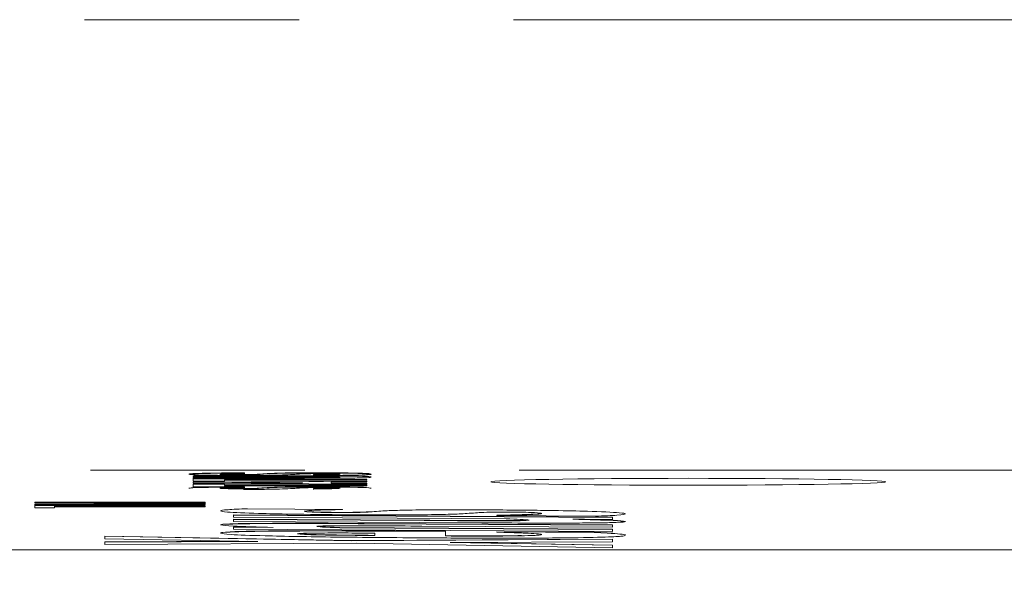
# Model space of a CAD drawing. Header units: inches. Extents: x 0.8 to 33.2, y 0.3 to 21.8.
# Tile 20 of 49: x 6.303 to 6.763, y 11.845 to 12.11. Entities that reach past the tile are written whole.
import ezdxf

# ---------------------------------------------------------------- set-up
doc = ezdxf.new("R2010")
doc.units = ezdxf.units.IN
doc.header["$MEASUREMENT"] = 0
doc.linetypes.add('PHANTOM', pattern=[0.5, 0.25, -0.05, 0.05, -0.05, 0.05, -0.05])
doc.styles.add('SLDTEXTSTYLE0', font='TXT', dxfattribs={"width": 0.75})
doc.dimstyles.new('SLDDIMSTYLE0', dxfattribs={"dimtxt": 0.16, "dimasz": 0.18, "dimexe": 0, "dimexo": 0.0625, "dimgap": 0.04, "dimtad": 0, "dimtih": 1, "dimtoh": 1, "dimzin": 12, "dimdsep": 46, "dimtxsty": 'SLDTEXTSTYLE0', "dimsah": 1, "dimcen": 0.09, "dimadec": 0, "dimazin": 0, "dimtfac": 1, "dimtofl": 0, "dimtmove": 0, "dimatfit": 3, "dimfxl": 1, "dimtolj": 1, "dimtzin": 12, "dimarcsym": 0})

# ---------------------------------------------------------------- blocks, each defined once
blk = doc.blocks.new('*D27')
at = {"color": 7, "linetype": 'Continuous', "lineweight": 0}
for p, q in [((6.08216, 11.85272), (6.08216, 11.0347)), ((12.87364, 11.85272), (12.87364, 11.0347)), ((6.08216, 11.1547), (9.20859, 11.1547)), ((12.87364, 11.1547), (9.74721, 11.1547))]:
    blk.add_line(p, q, dxfattribs=at)
for points in [[(6.08216, 11.1547), (6.26216, 11.12345), (6.26216, 11.18595)], [(12.87364, 11.1547), (12.69364, 11.18595), (12.69364, 11.12345)]]:
    blk.add_solid(points, dxfattribs=at)
at = {"color": 7, "linetype": 'Continuous', "lineweight": 0, "insert": (9.27109, 11.23213), "char_height": 0.16, "attachment_point": 1, "style": 'SLDTEXTSTYLE0'}
blk.add_mtext('6.79', dxfattribs=at)

msp = doc.modelspace()

# ---------------------------------------------------------------- linework, layer by layer
at = {"color": 7, "linetype": 'PHANTOM', "lineweight": 0}
for p, q in [((12.78376, 12.10984), (6.17203, 12.10984)), ((12.78651, 11.89987), (6.16929, 11.89987))]:
    msp.add_line(p, q, dxfattribs=at)
at = {"color": 7, "linetype": 'Continuous', "lineweight": 15}
for p, q in [((6.40831, 11.89844), (6.40831, 11.89854)), ((6.40831, 11.89844), (6.40831, 11.89815)), ((6.42633, 11.89838), (6.42633, 11.89848)), ((6.44273, 11.89848), (6.44273, 11.89858)), ((6.38238, 11.8979), (6.38238, 11.898)), ((6.38446, 11.89724), (6.43479, 11.89724)), ((6.38446, 11.89714), (6.38446, 11.89724)), ((6.38446, 11.89714), (6.43479, 11.89714)), ((6.38446, 11.89685), (6.38446, 11.89714)), ((6.43548, 11.89685), (6.38446, 11.89685)), ((6.38446, 11.89639), (6.43548, 11.89639)), ((6.38446, 11.89629), (6.38446, 11.89639)), ((6.38446, 11.896), (6.38446, 11.89629)), ((6.38446, 11.89629), (6.43548, 11.89629)), ((6.43479, 11.896), (6.38446, 11.896)), ((6.38446, 11.89592), (6.39898, 11.89592)), ((6.38446, 11.89582), (6.38446, 11.89592)), ((6.38446, 11.8947), (6.38446, 11.89582)), ((6.38446, 11.89582), (6.39898, 11.89582)), ((6.38446, 11.89423), (6.46535, 11.89473)), ((6.39898, 11.8947), (6.38446, 11.8947)), ((6.38446, 11.89413), (6.46535, 11.89462)), ((6.38446, 11.89413), (6.38446, 11.89423)), ((6.38446, 11.89378), (6.38446, 11.89413)), ((6.46535, 11.89329), (6.38446, 11.89378)), ((6.39898, 11.89582), (6.39898, 11.89592)), ((6.39898, 11.89582), (6.39898, 11.89541)), ((6.39898, 11.89551), (6.46535, 11.89551)), ((6.39898, 11.89541), (6.46535, 11.89541)), ((6.39898, 11.89512), (6.39898, 11.8947)), ((6.46535, 11.89512), (6.39898, 11.89512)), ((6.43527, 11.89414), (6.40244, 11.89395)), ((6.40244, 11.89395), (6.40244, 11.89395)), ((6.40244, 11.89395), (6.43527, 11.89376)), ((6.40727, 11.89765), (6.40727, 11.89775)), ((6.4108, 11.894), (6.43527, 11.89386)), ((6.4127, 11.89772), (6.4127, 11.89782)), ((6.41722, 11.89798), (6.41722, 11.89808)), ((6.43479, 11.89714), (6.43479, 11.89724)), ((6.43527, 11.89376), (6.43527, 11.89414)), ((6.43548, 11.89629), (6.43548, 11.89639)), ((6.44046, 11.89763), (6.44046, 11.89773)), ((6.44046, 11.89735), (6.44046, 11.89763)), ((6.46535, 11.89431), (6.44876, 11.89422)), ((6.44876, 11.89422), (6.44876, 11.89368)), ((6.44876, 11.89378), (6.46535, 11.89369)), ((6.44876, 11.89368), (6.46535, 11.89359)), ((6.46535, 11.89541), (6.46535, 11.89551)), ((6.46535, 11.89541), (6.46535, 11.89512)), ((6.46535, 11.89462), (6.46535, 11.89473)), ((6.46535, 11.89462), (6.46535, 11.89431)), ((6.46535, 11.89359), (6.46535, 11.89369)), ((6.46535, 11.89359), (6.46535, 11.89329)), ((6.46742, 11.89791), (6.46742, 11.89801)), ((6.38446, 11.89332), (6.39898, 11.89332)), ((6.38446, 11.89322), (6.38446, 11.89332)), ((6.38446, 11.89209), (6.38446, 11.89322)), ((6.38446, 11.89322), (6.39898, 11.89322)), ((6.39898, 11.89209), (6.38446, 11.89209)), ((6.39898, 11.89322), (6.39898, 11.89332)), ((6.39898, 11.89322), (6.39898, 11.8928)), ((6.39898, 11.8929), (6.46535, 11.8929)), ((6.39898, 11.8928), (6.46535, 11.8928)), ((6.39898, 11.89251), (6.39898, 11.89209)), ((6.46535, 11.89251), (6.39898, 11.89251)), ((6.40727, 11.89113), (6.40727, 11.89123)), ((6.40831, 11.89193), (6.40831, 11.89203)), ((6.40831, 11.89193), (6.40831, 11.89164)), ((6.4127, 11.8912), (6.4127, 11.8913)), ((6.42633, 11.89186), (6.42633, 11.89196)), ((6.44046, 11.89112), (6.44046, 11.89122)), ((6.44046, 11.89083), (6.44046, 11.89112)), ((6.44273, 11.89197), (6.44273, 11.89207)), ((6.46535, 11.8928), (6.46535, 11.8929)), ((6.46535, 11.8928), (6.46535, 11.89251)), ((6.3105, 11.88494), (6.39004, 11.88494)), ((6.3105, 11.88484), (6.3105, 11.88494)), ((6.3105, 11.88484), (6.39004, 11.88484)), ((6.3105, 11.88455), (6.3105, 11.88484)), ((6.36536, 11.88424), (6.3105, 11.88455)), ((6.39004, 11.88465), (6.32273, 11.88465)), ((6.32273, 11.88465), (6.39004, 11.88428)), ((6.3409, 11.88465), (6.39004, 11.88438)), ((6.39004, 11.88484), (6.39004, 11.88494)), ((6.39004, 11.88484), (6.39004, 11.88465)), ((6.39004, 11.88428), (6.39004, 11.88438)), ((6.3105, 11.8839), (6.36632, 11.88421)), ((6.3105, 11.8838), (6.36632, 11.88411)), ((6.3105, 11.8838), (6.3105, 11.8839)), ((6.3105, 11.88351), (6.3105, 11.8838)), ((6.39004, 11.88351), (6.3105, 11.88351)), ((6.3105, 11.88343), (6.31968, 11.88343)), ((6.3105, 11.88333), (6.3105, 11.88343)), ((6.3105, 11.88225), (6.3105, 11.88333)), ((6.3105, 11.88333), (6.31968, 11.88333)), ((6.31968, 11.88225), (6.3105, 11.88225)), ((6.31968, 11.88333), (6.31968, 11.88343)), ((6.31968, 11.88333), (6.31968, 11.88289)), ((6.31968, 11.88299), (6.39004, 11.88299)), ((6.31968, 11.88289), (6.39004, 11.88289)), ((6.39004, 11.88269), (6.31968, 11.88269)), ((6.31968, 11.88269), (6.31968, 11.88225)), ((6.39004, 11.88407), (6.32273, 11.88371)), ((6.32273, 11.88371), (6.39004, 11.88371)), ((6.34101, 11.88381), (6.39004, 11.88381)), ((6.36632, 11.88411), (6.36632, 11.88421)), ((6.39004, 11.88428), (6.39004, 11.88407)), ((6.39004, 11.88371), (6.39004, 11.88381)), ((6.39004, 11.88371), (6.39004, 11.88351)), ((6.39004, 11.88289), (6.39004, 11.88299)), ((6.39004, 11.88289), (6.39004, 11.88269)), ((6.40965, 11.88182), (6.40965, 11.88192)), ((6.40965, 11.88182), (6.45411, 11.88155)), ((6.45411, 11.88155), (6.45411, 11.88165)), ((6.45411, 11.88155), (6.45411, 11.88148)), ((6.46695, 11.88035), (6.46695, 11.88045)), ((6.40314, 11.87892), (6.58004, 11.87787)), ((6.40314, 11.87882), (6.40314, 11.87892)), ((6.40314, 11.87882), (6.58004, 11.87777)), ((6.40314, 11.87788), (6.40314, 11.87882)), ((6.53034, 11.87712), (6.40314, 11.87788)), ((6.40314, 11.87698), (6.49215, 11.87646)), ((6.40314, 11.87688), (6.40314, 11.87698)), ((6.40314, 11.87594), (6.40314, 11.87688)), ((6.40314, 11.87688), (6.49215, 11.87635)), ((6.519, 11.87525), (6.40314, 11.87594)), ((6.49215, 11.87635), (6.49215, 11.87646)), ((6.52607, 11.87869), (6.52607, 11.87879)), ((6.52607, 11.87861), (6.52607, 11.87869)), ((6.57208, 11.87834), (6.52607, 11.87861)), ((6.52973, 11.87621), (6.52973, 11.87631)), ((6.539, 11.87902), (6.539, 11.87912)), ((6.58004, 11.87683), (6.56149, 11.87694)), ((6.58004, 11.87777), (6.58004, 11.87787)), ((6.58004, 11.87777), (6.58004, 11.87683)), ((6.40314, 11.87337), (6.41367, 11.87331)), ((6.40314, 11.87327), (6.40314, 11.87337)), ((6.40314, 11.87233), (6.40314, 11.87327)), ((6.40314, 11.87327), (6.42169, 11.87316)), ((6.58004, 11.87128), (6.40314, 11.87233)), ((6.45285, 11.87308), (6.58004, 11.87232)), ((6.45285, 11.87298), (6.58004, 11.87222)), ((6.46418, 11.87495), (6.58004, 11.87426)), ((6.46418, 11.87485), (6.46418, 11.87495)), ((6.46418, 11.87485), (6.58004, 11.87416)), ((6.48213, 11.87144), (6.50208, 11.87132)), ((6.48213, 11.87134), (6.48213, 11.87144)), ((6.48213, 11.87134), (6.50208, 11.87122)), ((6.58004, 11.87322), (6.49103, 11.87374)), ((6.50208, 11.87122), (6.50208, 11.87132)), ((6.50208, 11.87122), (6.50208, 11.86913)), ((6.52607, 11.87113), (6.57142, 11.87086)), ((6.52607, 11.87103), (6.52607, 11.87113)), ((6.52607, 11.87092), (6.52607, 11.87103)), ((6.52607, 11.87103), (6.57142, 11.87076)), ((6.57142, 11.87076), (6.57142, 11.87086)), ((6.58004, 11.87416), (6.58004, 11.87426)), ((6.58004, 11.87416), (6.58004, 11.87322)), ((6.58004, 11.87222), (6.58004, 11.87232)), ((6.58004, 11.87222), (6.58004, 11.87128)), ((6.34317, 11.86907), (6.45819, 11.86704)), ((6.34317, 11.86897), (6.34317, 11.86907)), ((6.34317, 11.86897), (6.45819, 11.86694)), ((6.34317, 11.86783), (6.34317, 11.86897)), ((6.41457, 11.86663), (6.34317, 11.86783)), ((6.34317, 11.86639), (6.40992, 11.86671)), ((6.34317, 11.86629), (6.41457, 11.86663)), ((6.34317, 11.86629), (6.34317, 11.86639)), ((6.34317, 11.8651), (6.34317, 11.86629)), ((6.45819, 11.86704), (6.58004, 11.86772)), ((6.45819, 11.86694), (6.58004, 11.86762)), ((6.45819, 11.86694), (6.45819, 11.86704)), ((6.4691, 11.86932), (6.4691, 11.87047)), ((6.58004, 11.86642), (6.50419, 11.86606)), ((6.50419, 11.86606), (6.58004, 11.86478)), ((6.50882, 11.86608), (6.58004, 11.86488)), ((6.58004, 11.86762), (6.58004, 11.86772)), ((6.58004, 11.86762), (6.58004, 11.86642)), ((9.32922, 11.86271), (6.13216, 11.86271)), ((6.46053, 11.86575), (6.34317, 11.8651)), ((6.58004, 11.86364), (6.46053, 11.86575)), ((6.58004, 11.86478), (6.58004, 11.86488)), ((6.58004, 11.86478), (6.58004, 11.86364))]:
    msp.add_line(p, q, dxfattribs=at)
msp.add_ellipse((6.61535, 11.8944), major_axis=(0.09214, 0), ratio=0.017455, dxfattribs=at)
for points, knots in [([(6.38238, 11.898), (6.38267, 11.89808), (6.38326, 11.89822), (6.38948, 11.8984), (6.39846, 11.89852), (6.40503, 11.89854), (6.40831, 11.89854)], [0, 0, 0, 0, 0.280457, 0.559853, 0.779717, 1, 1, 1, 1]), ([(6.38238, 11.8979), (6.38267, 11.89798), (6.38326, 11.89812), (6.38948, 11.8983), (6.39846, 11.89842), (6.40503, 11.89844), (6.40831, 11.89844)], [0, 0, 0, 0, 0.280457, 0.559853, 0.779717, 1, 1, 1, 1]), ([(6.40831, 11.89815), (6.40629, 11.89815), (6.40225, 11.89813), (6.39763, 11.89802), (6.39718, 11.89793), (6.3969, 11.89787)], [0, 0, 0, 0, 0.279265, 0.559486, 1, 1, 1, 1]), ([(6.41722, 11.89808), (6.41826, 11.89816), (6.4201, 11.8983), (6.42443, 11.89843), (6.42633, 11.89848)], [0, 0, 0, 0, 0.561013, 1, 1, 1, 1]), ([(6.41722, 11.89798), (6.41826, 11.89806), (6.4201, 11.8982), (6.42443, 11.89833), (6.42633, 11.89838)], [0, 0, 0, 0, 0.561013, 1, 1, 1, 1]), ([(6.42633, 11.89848), (6.42756, 11.8985), (6.43003, 11.89854), (6.43578, 11.89858), (6.44009, 11.89858), (6.44273, 11.89858)], [0, 0, 0, 0, 0.279551, 0.559701, 1, 1, 1, 1]), ([(6.42633, 11.89838), (6.42756, 11.8984), (6.43003, 11.89844), (6.43578, 11.89848), (6.44009, 11.89848), (6.44273, 11.89848)], [0, 0, 0, 0, 0.279551, 0.559702, 1, 1, 1, 1]), ([(6.43689, 11.89814), (6.43586, 11.89809), (6.434, 11.89802), (6.43302, 11.89794), (6.43258, 11.89791)], [0, 0, 0, 0, 0.559201, 1, 1, 1, 1]), ([(6.44338, 11.89819), (6.44191, 11.89819), (6.43929, 11.89819), (6.43763, 11.89815), (6.43689, 11.89814)], [0, 0, 0, 0, 0.559733, 1, 1, 1, 1]), ([(6.44273, 11.89858), (6.44561, 11.89858), (6.45136, 11.89857), (6.45872, 11.89848), (6.46609, 11.8983), (6.46687, 11.89813), (6.46742, 11.89801)], [0, 0, 0, 0, 0.187013, 0.373711, 0.560954, 1, 1, 1, 1]), ([(6.44273, 11.89848), (6.44561, 11.89848), (6.45136, 11.89847), (6.45872, 11.89838), (6.46609, 11.8982), (6.46687, 11.89803), (6.46742, 11.89791)], [0, 0, 0, 0, 0.187013, 0.373711, 0.560957, 1, 1, 1, 1]), ([(6.4529, 11.89791), (6.45273, 11.89797), (6.45247, 11.89807), (6.44906, 11.89816), (6.44599, 11.89819), (6.44425, 11.89819), (6.44338, 11.89819)], [0, 0, 0, 0, 0.500062, 0.749422, 0.874678, 1, 1, 1, 1]), ([(6.40789, 11.89736), (6.40363, 11.89737), (6.39511, 11.89739), (6.38403, 11.89759), (6.38301, 11.89779), (6.38238, 11.8979)], [0, 0, 0, 0, 0.280129, 0.560069, 1, 1, 1, 1]), ([(6.3969, 11.89787), (6.39699, 11.89784), (6.39717, 11.89778), (6.39938, 11.8977), (6.40315, 11.89766), (6.4059, 11.89765), (6.40727, 11.89765)], [0, 0, 0, 0, 0.2810899, 0.560791, 0.7800453, 1, 1, 1, 1]), ([(6.39734, 11.89791), (6.39738, 11.8979), (6.39758, 11.89786), (6.39942, 11.8978), (6.40314, 11.89776), (6.40589, 11.89775), (6.40727, 11.89775)], [0, 0, 0, 0, 0.106563, 0.454166, 0.726648, 1, 1, 1, 1]), ([(6.40727, 11.89775), (6.40793, 11.89775), (6.40923, 11.89775), (6.4113, 11.89778), (6.41217, 11.8978), (6.4127, 11.89782)], [0, 0, 0, 0, 0.280309, 0.560337, 1, 1, 1, 1]), ([(6.40727, 11.89765), (6.40793, 11.89765), (6.40923, 11.89765), (6.4113, 11.89767), (6.41217, 11.8977), (6.4127, 11.89772)], [0, 0, 0, 0, 0.280313, 0.560346, 1, 1, 1, 1]), ([(6.42332, 11.89747), (6.42221, 11.89745), (6.41999, 11.89741), (6.41459, 11.89737), (6.41043, 11.89736), (6.40789, 11.89736)], [0, 0, 0, 0, 0.279953, 0.560067, 1, 1, 1, 1]), ([(6.4127, 11.89782), (6.41373, 11.89787), (6.41557, 11.89795), (6.41672, 11.89804), (6.41722, 11.89808)], [0, 0, 0, 0, 0.55957, 1, 1, 1, 1]), ([(6.4127, 11.89772), (6.41373, 11.89777), (6.41557, 11.89785), (6.41672, 11.89794), (6.41722, 11.89798)], [0, 0, 0, 0, 0.559574, 1, 1, 1, 1]), ([(6.43258, 11.89791), (6.43148, 11.89782), (6.42951, 11.89767), (6.42521, 11.89753), (6.42332, 11.89747)], [0, 0, 0, 0, 0.560831, 1, 1, 1, 1]), ([(6.43479, 11.89724), (6.43981, 11.89724), (6.44977, 11.89723), (6.46249, 11.8971), (6.46692, 11.89688), (6.46726, 11.89674), (6.46742, 11.89667)], [0, 0, 0, 0, 0.281237, 0.55842, 0.77864, 1, 1, 1, 1]), ([(6.43479, 11.89714), (6.43981, 11.89714), (6.44977, 11.89713), (6.46249, 11.897), (6.46692, 11.89678), (6.46726, 11.89664), (6.46742, 11.89657)], [0, 0, 0, 0, 0.2812374, 0.5584206, 0.7786425, 1, 1, 1, 1]), ([(6.46742, 11.89657), (6.46718, 11.89649), (6.46671, 11.89631), (6.45863, 11.8961), (6.44646, 11.89601), (6.43868, 11.89601), (6.43479, 11.896)], [0, 0, 0, 0, 0.280931, 0.558646, 0.778832, 1, 1, 1, 1]), ([(6.4529, 11.89657), (6.45282, 11.89662), (6.45265, 11.89671), (6.44663, 11.89685), (6.43972, 11.89685), (6.43548, 11.89685)], [0, 0, 0, 0, 0.282276, 0.559597, 1, 1, 1, 1]), ([(6.43548, 11.89639), (6.43803, 11.8964), (6.44311, 11.8964), (6.44955, 11.89646), (6.45223, 11.89655), (6.45245, 11.8966), (6.45253, 11.89662)], [0, 0, 0, 0, 0.317149, 0.631226, 0.879309, 1, 1, 1, 1]), ([(6.43548, 11.89629), (6.43803, 11.89629), (6.44309, 11.8963), (6.44961, 11.89636), (6.45258, 11.89647), (6.4528, 11.89654), (6.4529, 11.89657)], [0, 0, 0, 0, 0.280998, 0.559277, 0.779082, 1, 1, 1, 1]), ([(6.44046, 11.89773), (6.44259, 11.89774), (6.44683, 11.89775), (6.45175, 11.89784), (6.45216, 11.89792), (6.45237, 11.89797)], [0, 0, 0, 0, 0.316809, 0.632463, 1, 1, 1, 1]), ([(6.46742, 11.89791), (6.46718, 11.89784), (6.4667, 11.89768), (6.46071, 11.89748), (6.45093, 11.89737), (6.44395, 11.89735), (6.44046, 11.89735)], [0, 0, 0, 0, 0.2808167, 0.5599685, 0.779598, 1, 1, 1, 1]), ([(6.44046, 11.89763), (6.44259, 11.89764), (6.44686, 11.89765), (6.45226, 11.89776), (6.45266, 11.89785), (6.4529, 11.89791)], [0, 0, 0, 0, 0.280368, 0.559721, 1, 1, 1, 1]), ([(6.38238, 11.89139), (6.38267, 11.89146), (6.38326, 11.89161), (6.38948, 11.89179), (6.39846, 11.8919), (6.40503, 11.89192), (6.40831, 11.89193)], [0, 0, 0, 0, 0.280457, 0.559852, 0.779718, 1, 1, 1, 1]), ([(6.38423, 11.8917), (6.38604, 11.89177), (6.38928, 11.89189), (6.39851, 11.892), (6.40504, 11.89202), (6.40831, 11.89203)], [0, 0, 0, 0, 0.388296, 0.693859, 1, 1, 1, 1]), ([(6.40831, 11.89164), (6.40629, 11.89163), (6.40225, 11.89161), (6.39763, 11.89151), (6.39718, 11.89141), (6.3969, 11.89136)], [0, 0, 0, 0, 0.2792652, 0.5594863, 1, 1, 1, 1]), ([(6.3969, 11.89136), (6.39699, 11.89133), (6.39717, 11.89127), (6.39938, 11.89119), (6.40315, 11.89114), (6.4059, 11.89114), (6.40727, 11.89113)], [0, 0, 0, 0, 0.281091, 0.560793, 0.780043, 1, 1, 1, 1]), ([(6.39734, 11.8914), (6.39738, 11.89139), (6.39758, 11.89135), (6.39942, 11.89129), (6.40314, 11.89124), (6.40589, 11.89124), (6.40727, 11.89123)], [0, 0, 0, 0, 0.106563, 0.454168, 0.726646, 1, 1, 1, 1]), ([(6.40727, 11.89123), (6.40793, 11.89124), (6.40923, 11.89124), (6.4113, 11.89126), (6.41217, 11.89128), (6.4127, 11.8913)], [0, 0, 0, 0, 0.280308, 0.56035, 1, 1, 1, 1]), ([(6.40727, 11.89113), (6.40793, 11.89114), (6.40923, 11.89114), (6.4113, 11.89116), (6.41217, 11.89119), (6.4127, 11.8912)], [0, 0, 0, 0, 0.280308, 0.560337, 1, 1, 1, 1]), ([(6.42332, 11.89096), (6.42221, 11.89094), (6.41999, 11.89089), (6.41459, 11.89085), (6.41043, 11.89085), (6.40789, 11.89084)], [0, 0, 0, 0, 0.279953, 0.560067, 1, 1, 1, 1]), ([(6.4127, 11.8913), (6.41373, 11.89135), (6.41557, 11.89144), (6.41672, 11.89153), (6.41722, 11.89157)], [0, 0, 0, 0, 0.55957, 1, 1, 1, 1]), ([(6.4127, 11.8912), (6.41373, 11.89125), (6.41557, 11.89134), (6.41672, 11.89143), (6.41722, 11.89147)], [0, 0, 0, 0, 0.55957, 1, 1, 1, 1]), ([(6.41722, 11.89157), (6.41826, 11.89165), (6.4201, 11.89179), (6.42443, 11.89191), (6.42633, 11.89196)], [0, 0, 0, 0, 0.561016, 1, 1, 1, 1]), ([(6.41722, 11.89147), (6.41826, 11.89155), (6.4201, 11.89169), (6.42443, 11.89181), (6.42633, 11.89186)], [0, 0, 0, 0, 0.561018, 1, 1, 1, 1]), ([(6.43258, 11.89139), (6.43148, 11.89131), (6.42951, 11.89115), (6.42521, 11.89102), (6.42332, 11.89096)], [0, 0, 0, 0, 0.560831, 1, 1, 1, 1]), ([(6.42633, 11.89196), (6.42756, 11.89198), (6.43003, 11.89202), (6.43578, 11.89206), (6.44009, 11.89206), (6.44273, 11.89207)], [0, 0, 0, 0, 0.279552, 0.5597, 1, 1, 1, 1]), ([(6.42633, 11.89186), (6.42756, 11.89188), (6.43003, 11.89192), (6.43578, 11.89196), (6.44009, 11.89196), (6.44273, 11.89197)], [0, 0, 0, 0, 0.279551, 0.559701, 1, 1, 1, 1]), ([(6.43689, 11.89162), (6.43586, 11.89158), (6.434, 11.8915), (6.43302, 11.89143), (6.43258, 11.89139)], [0, 0, 0, 0, 0.559206, 1, 1, 1, 1]), ([(6.44338, 11.89168), (6.44191, 11.89168), (6.43929, 11.89167), (6.43763, 11.89164), (6.43689, 11.89162)], [0, 0, 0, 0, 0.5597395, 1, 1, 1, 1]), ([(6.44046, 11.89122), (6.44259, 11.89122), (6.44683, 11.89124), (6.45175, 11.89133), (6.45216, 11.89141), (6.45237, 11.89145)], [0, 0, 0, 0, 0.316809, 0.632463, 1, 1, 1, 1]), ([(6.44046, 11.89112), (6.44259, 11.89112), (6.44686, 11.89113), (6.45226, 11.89124), (6.45266, 11.89134), (6.4529, 11.8914)], [0, 0, 0, 0, 0.2803709, 0.5597194, 1, 1, 1, 1]), ([(6.44273, 11.89207), (6.44562, 11.89206), (6.4514, 11.89206), (6.45855, 11.89197), (6.46338, 11.89187), (6.46398, 11.8918), (6.46418, 11.89177)], [0, 0, 0, 0, 0.28836, 0.576236, 0.864952, 1, 1, 1, 1]), ([(6.44273, 11.89197), (6.44561, 11.89196), (6.45136, 11.89195), (6.45872, 11.89187), (6.46609, 11.89169), (6.46687, 11.89152), (6.46742, 11.8914)], [0, 0, 0, 0, 0.187013, 0.373711, 0.560954, 1, 1, 1, 1]), ([(6.4529, 11.8914), (6.45273, 11.89146), (6.45247, 11.89155), (6.44906, 11.89164), (6.44599, 11.89167), (6.44425, 11.89168), (6.44338, 11.89168)], [0, 0, 0, 0, 0.500067, 0.749426, 0.874679, 1, 1, 1, 1]), ([(6.378, 11.88418), (6.37563, 11.88419), (6.37141, 11.88421), (6.36721, 11.88423), (6.36536, 11.88424)], [0, 0, 0, 0, 0.560004, 1, 1, 1, 1]), ([(6.36632, 11.88411), (6.36849, 11.88413), (6.37238, 11.88415), (6.37628, 11.88417), (6.378, 11.88418)], [0, 0, 0, 0, 0.560007, 1, 1, 1, 1]), ([(6.39714, 11.88083), (6.39759, 11.88102), (6.39839, 11.88136), (6.40621, 11.88168), (6.40965, 11.88182)], [0, 0, 0, 0, 0.560116, 1, 1, 1, 1]), ([(6.41485, 11.87965), (6.40907, 11.87986), (6.39874, 11.88023), (6.39763, 11.88065), (6.39714, 11.88083)], [0, 0, 0, 0, 0.559467, 1, 1, 1, 1]), ([(6.44277, 11.88118), (6.44063, 11.88108), (6.43682, 11.88091), (6.43633, 11.88072), (6.43612, 11.88064)], [0, 0, 0, 0, 0.559866, 1, 1, 1, 1]), ([(6.43612, 11.88074), (6.43678, 11.88061), (6.43771, 11.88044), (6.44328, 11.88023), (6.44813, 11.88018), (6.45055, 11.88015)], [0, 0, 0, 0, 0.560291, 0.781025, 1, 1, 1, 1]), ([(6.43612, 11.88064), (6.43678, 11.88051), (6.43771, 11.88034), (6.44328, 11.88013), (6.44813, 11.88008), (6.45055, 11.88006)], [0, 0, 0, 0, 0.560291, 0.781025, 1, 1, 1, 1]), ([(6.45411, 11.88148), (6.45172, 11.88142), (6.44746, 11.88133), (6.44421, 11.88122), (6.44277, 11.88118)], [0, 0, 0, 0, 0.559887, 1, 1, 1, 1]), ([(6.45055, 11.88015), (6.45165, 11.88015), (6.45384, 11.88014), (6.45734, 11.88014), (6.46049, 11.88017), (6.46428, 11.88027), (6.46576, 11.88037), (6.46695, 11.88045)], [0, 0, 0, 0, 0.125211, 0.250244, 0.374687, 0.499967, 1, 1, 1, 1]), ([(6.45055, 11.88006), (6.45165, 11.88005), (6.45384, 11.88004), (6.45734, 11.88004), (6.46049, 11.88007), (6.46428, 11.88017), (6.46576, 11.88027), (6.46695, 11.88035)], [0, 0, 0, 0, 0.125211, 0.250244, 0.374687, 0.499967, 1, 1, 1, 1]), ([(6.46695, 11.88035), (6.46818, 11.88045), (6.47039, 11.88064), (6.47353, 11.88082), (6.47491, 11.8809)], [0, 0, 0, 0, 0.560228, 1, 1, 1, 1]), ([(6.47491, 11.8809), (6.47727, 11.881), (6.48195, 11.88118), (6.49644, 11.88135), (6.51189, 11.88136), (6.52071, 11.88131), (6.52514, 11.88129)], [0, 0, 0, 0, 0.280568, 0.558315, 0.778725, 1, 1, 1, 1]), ([(6.51703, 11.87999), (6.51581, 11.87989), (6.51363, 11.87971), (6.51066, 11.87953), (6.50935, 11.87945)], [0, 0, 0, 0, 0.560139, 1, 1, 1, 1]), ([(6.53249, 11.88025), (6.53038, 11.88026), (6.52722, 11.88027), (6.52321, 11.88024), (6.51943, 11.88015), (6.5181, 11.88006), (6.51703, 11.87999)], [0, 0, 0, 0, 0.248705, 0.373361, 0.498788, 1, 1, 1, 1]), ([(6.52514, 11.88129), (6.53499, 11.8812), (6.55261, 11.88105), (6.56352, 11.88076), (6.56833, 11.88064)], [0, 0, 0, 0, 0.558927, 1, 1, 1, 1]), ([(6.54706, 11.87965), (6.54651, 11.87977), (6.54575, 11.87995), (6.54022, 11.88017), (6.53506, 11.88022), (6.53249, 11.88025)], [0, 0, 0, 0, 0.560719, 0.781181, 1, 1, 1, 1]), ([(6.56833, 11.88064), (6.57425, 11.88042), (6.58483, 11.88003), (6.58567, 11.8796), (6.58604, 11.87941)], [0, 0, 0, 0, 0.559374, 1, 1, 1, 1]), ([(6.45627, 11.87903), (6.44687, 11.87911), (6.43006, 11.87926), (6.41951, 11.87953), (6.41485, 11.87965)], [0, 0, 0, 0, 0.558733, 1, 1, 1, 1]), ([(6.50935, 11.87945), (6.50696, 11.87935), (6.5022, 11.87915), (6.48692, 11.87896), (6.47041, 11.87895), (6.46099, 11.879), (6.45627, 11.87903)], [0, 0, 0, 0, 0.280741, 0.5584, 0.778722, 1, 1, 1, 1]), ([(6.49215, 11.87646), (6.49898, 11.87641), (6.51115, 11.87633), (6.52406, 11.87631), (6.52973, 11.87631)], [0, 0, 0, 0, 0.561392, 1, 1, 1, 1]), ([(6.49215, 11.87635), (6.49898, 11.87631), (6.51115, 11.87623), (6.52406, 11.87621), (6.52973, 11.87621)], [0, 0, 0, 0, 0.561392, 1, 1, 1, 1]), ([(6.58604, 11.87583), (6.5855, 11.87569), (6.5847, 11.87549), (6.57511, 11.87527), (6.56132, 11.87513), (6.54111, 11.87514), (6.52639, 11.87521), (6.519, 11.87525)], [0, 0, 0, 0, 0.249445, 0.374475, 0.499495, 0.748886, 1, 1, 1, 1]), ([(6.52607, 11.87879), (6.52898, 11.87885), (6.53417, 11.87895), (6.53753, 11.87907), (6.539, 11.87912)], [0, 0, 0, 0, 0.560025, 1, 1, 1, 1]), ([(6.52607, 11.87869), (6.52898, 11.87875), (6.53417, 11.87885), (6.53753, 11.87897), (6.539, 11.87902)], [0, 0, 0, 0, 0.560025, 1, 1, 1, 1]), ([(6.52973, 11.87631), (6.53126, 11.87631), (6.53431, 11.87632), (6.53792, 11.87638), (6.54038, 11.87647), (6.54053, 11.87654), (6.54062, 11.87658)], [0, 0, 0, 0, 0.219346, 0.438461, 0.657967, 1, 1, 1, 1]), ([(6.52973, 11.87621), (6.53125, 11.87621), (6.53431, 11.87622), (6.53794, 11.87628), (6.54084, 11.87639), (6.54097, 11.87648), (6.54106, 11.87655)], [0, 0, 0, 0, 0.186607, 0.373019, 0.559758, 1, 1, 1, 1]), ([(6.54106, 11.87655), (6.54005, 11.87666), (6.53825, 11.87686), (6.53276, 11.87704), (6.53034, 11.87712)], [0, 0, 0, 0, 0.559159, 1, 1, 1, 1]), ([(6.539, 11.87912), (6.54172, 11.87923), (6.54609, 11.87941), (6.54656, 11.87961), (6.54674, 11.87968)], [0, 0, 0, 0, 0.622158, 1, 1, 1, 1]), ([(6.539, 11.87902), (6.54167, 11.87913), (6.54643, 11.87933), (6.54687, 11.87955), (6.54706, 11.87965)], [0, 0, 0, 0, 0.559745, 1, 1, 1, 1]), ([(6.56149, 11.87704), (6.56881, 11.87685), (6.58186, 11.87651), (6.58477, 11.87611), (6.58604, 11.87593)], [0, 0, 0, 0, 0.561319, 1, 1, 1, 1]), ([(6.56149, 11.87694), (6.56881, 11.87675), (6.58186, 11.87641), (6.58477, 11.87601), (6.58604, 11.87583)], [0, 0, 0, 0, 0.56132, 1, 1, 1, 1]), ([(6.58604, 11.87941), (6.58549, 11.87921), (6.58452, 11.87883), (6.57588, 11.87849), (6.57208, 11.87834)], [0, 0, 0, 0, 0.56013, 1, 1, 1, 1]), ([(6.39714, 11.87437), (6.39765, 11.8745), (6.39842, 11.87471), (6.40794, 11.87494), (6.42193, 11.87506), (6.44203, 11.87506), (6.45678, 11.87499), (6.46418, 11.87495)], [0, 0, 0, 0, 0.249491, 0.374399, 0.499438, 0.748897, 1, 1, 1, 1]), ([(6.39714, 11.87427), (6.39765, 11.87441), (6.39842, 11.87461), (6.40794, 11.87484), (6.42193, 11.87496), (6.44203, 11.87496), (6.45678, 11.87488), (6.46418, 11.87485)], [0, 0, 0, 0, 0.249491, 0.374399, 0.499438, 0.748897, 1, 1, 1, 1]), ([(6.42169, 11.87316), (6.4145, 11.87335), (6.40168, 11.87369), (6.39852, 11.87409), (6.39714, 11.87427)], [0, 0, 0, 0, 0.561154, 1, 1, 1, 1]), ([(6.39714, 11.87054), (6.39766, 11.87072), (6.39844, 11.87099), (6.40828, 11.87132), (6.42497, 11.87155), (6.45241, 11.87159), (6.47219, 11.87149), (6.48213, 11.87144)], [0, 0, 0, 0, 0.250392, 0.375656, 0.500602, 0.749019, 1, 1, 1, 1]), ([(6.39714, 11.87044), (6.39766, 11.87062), (6.39844, 11.87089), (6.40828, 11.87122), (6.42497, 11.87145), (6.45241, 11.87149), (6.47219, 11.87139), (6.48213, 11.87134)], [0, 0, 0, 0, 0.2503924, 0.3756562, 0.5006016, 0.7490189, 1, 1, 1, 1]), ([(6.45345, 11.87389), (6.45192, 11.87389), (6.44887, 11.87388), (6.44525, 11.87382), (6.4424, 11.87371), (6.44223, 11.87362), (6.44212, 11.87356)], [0, 0, 0, 0, 0.18662, 0.372899, 0.559798, 1, 1, 1, 1]), ([(6.44212, 11.87366), (6.44304, 11.87354), (6.44469, 11.87334), (6.45035, 11.87316), (6.45285, 11.87308)], [0, 0, 0, 0, 0.5588799, 1, 1, 1, 1]), ([(6.44212, 11.87356), (6.44304, 11.87344), (6.44469, 11.87324), (6.45035, 11.87306), (6.45285, 11.87298)], [0, 0, 0, 0, 0.558879, 1, 1, 1, 1]), ([(6.49103, 11.87374), (6.48417, 11.87379), (6.47196, 11.87386), (6.4591, 11.87388), (6.45345, 11.87389)], [0, 0, 0, 0, 0.5612, 1, 1, 1, 1]), ([(6.5391, 11.87047), (6.53695, 11.87056), (6.53313, 11.87071), (6.52823, 11.87086), (6.52607, 11.87092)], [0, 0, 0, 0, 0.55995, 1, 1, 1, 1]), ([(6.57142, 11.87086), (6.57356, 11.87076), (6.57738, 11.87058), (6.57991, 11.8704), (6.58103, 11.87032)], [0, 0, 0, 0, 0.5600596, 1, 1, 1, 1]), ([(6.57142, 11.87076), (6.57356, 11.87066), (6.57738, 11.87048), (6.57991, 11.8703), (6.58103, 11.87022)], [0, 0, 0, 0, 0.560059, 1, 1, 1, 1]), ([(6.49304, 11.86824), (6.47842, 11.86835), (6.44918, 11.86857), (6.41815, 11.86914), (6.39983, 11.86978), (6.39804, 11.87022), (6.39714, 11.87044)], [0, 0, 0, 0, 0.280057, 0.559806, 0.779831, 1, 1, 1, 1]), ([(6.4691, 11.87047), (6.46504, 11.87049), (6.45694, 11.87053), (6.446, 11.87053), (6.43841, 11.87046), (6.43371, 11.87033), (6.43336, 11.87022), (6.43312, 11.87014)], [0, 0, 0, 0, 0.250969, 0.500187, 0.625122, 0.750174, 1, 1, 1, 1]), ([(6.43312, 11.87024), (6.43374, 11.87014), (6.43497, 11.86993), (6.44729, 11.86962), (6.46083, 11.86949), (6.4691, 11.86942)], [0, 0, 0, 0, 0.280299, 0.560573, 1, 1, 1, 1]), ([(6.43312, 11.87014), (6.43374, 11.87004), (6.43497, 11.86983), (6.44729, 11.86952), (6.46083, 11.86939), (6.4691, 11.86932)], [0, 0, 0, 0, 0.280298, 0.560573, 1, 1, 1, 1]), ([(6.58604, 11.86947), (6.58569, 11.86931), (6.585, 11.869), (6.5769, 11.86853), (6.55575, 11.86816), (6.52379, 11.86808), (6.50332, 11.86819), (6.49304, 11.86824)], [0, 0, 0, 0, 0.1876684, 0.3747377, 0.5602866, 0.7791135, 1, 1, 1, 1]), ([(6.50208, 11.86923), (6.509, 11.8692), (6.51863, 11.86916), (6.53107, 11.86922), (6.53533, 11.86928), (6.53746, 11.86931)], [0, 0, 0, 0, 0.559558, 0.779998, 1, 1, 1, 1]), ([(6.50208, 11.86913), (6.509, 11.8691), (6.51863, 11.86906), (6.53107, 11.86912), (6.53533, 11.86918), (6.53746, 11.86921)], [0, 0, 0, 0, 0.559557, 0.779998, 1, 1, 1, 1]), ([(6.53746, 11.86921), (6.53948, 11.86926), (6.54355, 11.86935), (6.54652, 11.86956), (6.54685, 11.86971), (6.54706, 11.8698)], [0, 0, 0, 0, 0.27941, 0.559502, 1, 1, 1, 1]), ([(6.54706, 11.8698), (6.54652, 11.86993), (6.54554, 11.87016), (6.54107, 11.87037), (6.5391, 11.87047)], [0, 0, 0, 0, 0.559746, 1, 1, 1, 1]), ([(6.58103, 11.87022), (6.58272, 11.87008), (6.58573, 11.86984), (6.58595, 11.86958), (6.58604, 11.86947)], [0, 0, 0, 0, 0.55991, 1, 1, 1, 1])]:
    msp.add_open_spline(points, degree=3, knots=knots, dxfattribs=at)
msp.add_open_spline([(6.36632, 11.88421), (6.36865, 11.88423)], degree=1, dxfattribs=at)

# ---------------------------------------------------------------- dimensions: what is measured, and where the dimension line sits
at = {"color": 7, "linetype": 'Continuous', "lineweight": 0}
dim = msp.add_linear_dim(base=(12.87364, 11.1547), p1=(6.08216, 11.91272), p2=(12.87364, 11.91272), dimstyle='SLDDIMSTYLE0', override={"dimtxt": 0.16, "dimexe": 0.12, "dimexo": 0.06, "dimgap": 0.12, "dimtad": 0, "dimtih": 1, "dimtoh": 1, "dimzin": 12, "dimtzin": 12}, dxfattribs=at)
dim.commit()
dim.dimension.update_dxf_attribs({"geometry": '*D27', "text_midpoint": (9.4779, 11.1547), "dimtype": 160})

doc.saveas('drawing.dxf')
